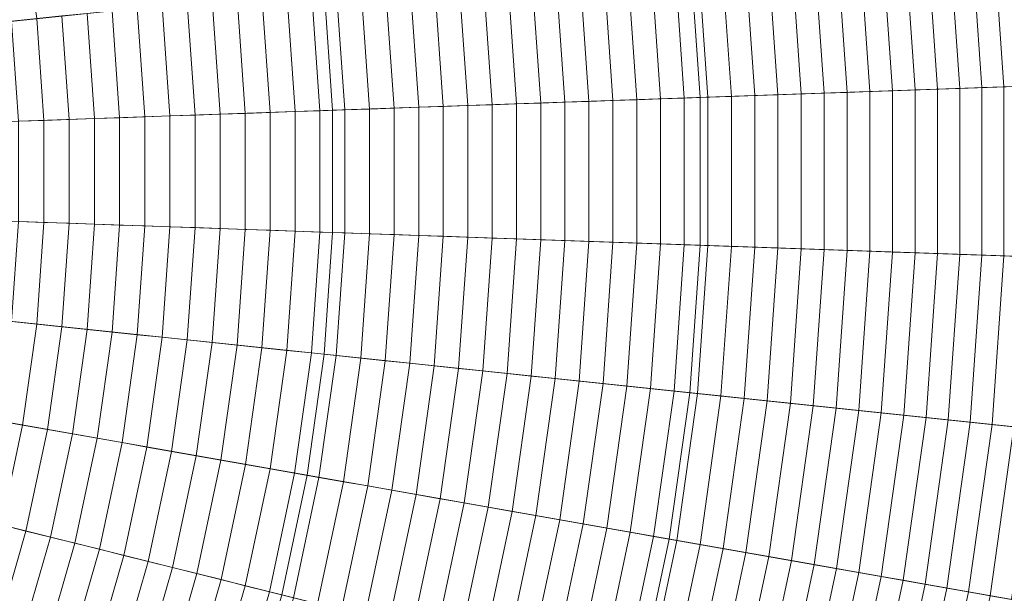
# Model space of a CAD drawing. Header units: centimetres. Extents: x -21.9 to 23.1, y -23 to 22.
# Tile 82 of 191: x 8.8 to 14.4, y -2.9 to 0.4. Entities that reach past the tile are written whole.
import ezdxf

# ---------------------------------------------------------------- set-up
doc = ezdxf.new("R2010")
doc.units = ezdxf.units.CM
doc.header["$LTSCALE"] = 2.54
doc.layers.add('Lucido design-1', color=7, linetype='Continuous')

# ---------------------------------------------------------------- blocks, each defined once
blk = doc.blocks.new('Gruppo-2-1')
at = {"color": 5, "linetype": 'Continuous', "lineweight": 9}
for points in [[(10.5767, -0.161, -940.4271), (10.528, 0.5353, -940.4271), (22.5647, 1.8004, -940.4271), (22.6723, 0.2614, -940.4271)], [(10.5767, -0.161, -940.4271), (10.528, 0.5353, -940.4271), (22.5647, 1.8004, -940.4271), (22.6723, 0.2614, -940.4271)], [(23.0591, 0.2749, -1001.3271), (22.9496, 1.8408, -1001.3271), (12.6165, 0.7548, -1001.3271), (12.6754, -0.0877, -1001.3271)], [(22.6723, 0.2614, -1001.3271), (22.5647, 1.8004, -1001.3271), (12.6165, 0.7548, -1001.3271), (12.6754, -0.0877, -1001.3271)], [(12.6754, -0.0877, -1010.9271), (12.6165, 0.7548, -1010.9271), (22.1552, 1.7574, -1010.9271), (22.2608, 0.247, -1010.9271)], [(8.0417, 0.274, -941.4271), (7.9688, 0.7924, -941.4271), (10.4308, 1.2265, -941.4271), (10.528, 0.5353, -941.4271)], [(8.8869, 0.3628, -935.881), (8.8058, 0.9399, -935.881), (8.6634, 0.9148, -935.8924), (8.7431, 0.3477, -935.8924)], [(14.1591, -0.0359, -934.2943), (14.093, 0.91, -934.2943), (13.9664, 0.8967, -934.3637), (14.0319, -0.0403, -934.3637)], [(14.2856, -0.0315, -934.2235), (14.2188, 0.9232, -934.2235), (14.093, 0.91, -934.2943), (14.1591, -0.0359, -934.2943)], [(14.4113, -0.0271, -934.1512), (14.3439, 0.9364, -934.1512), (14.2188, 0.9232, -934.2235), (14.2856, -0.0315, -934.2235)], [(14.5361, -0.0227, -934.0776), (14.4681, 0.9494, -934.0776), (14.3439, 0.9364, -934.1512), (14.4113, -0.0271, -934.1512)], [(13.6457, -0.0538, -934.5635), (13.582, 0.8563, -934.5635), (13.4525, 0.8427, -934.6272), (13.5155, -0.0584, -934.6272)], [(13.7752, -0.0493, -934.4984), (13.7109, 0.8698, -934.4984), (13.582, 0.8563, -934.5635), (13.6457, -0.0538, -934.5635)], [(13.9039, -0.0448, -934.4318), (13.839, 0.8833, -934.4318), (13.7109, 0.8698, -934.4984), (13.7752, -0.0493, -934.4984)], [(14.0319, -0.0403, -934.3637), (13.9664, 0.8967, -934.3637), (13.839, 0.8833, -934.4318), (13.9039, -0.0448, -934.4318)], [(12.9879, -0.0768, -934.8676), (12.9275, 0.7875, -934.8676), (12.7947, 0.7735, -934.924), (12.8544, -0.0815, -934.924)], [(13.1208, -0.0722, -934.8097), (13.0597, 0.8014, -934.8097), (12.9275, 0.7875, -934.8676), (12.9879, -0.0768, -934.8676)], [(13.2531, -0.0675, -934.7503), (13.1913, 0.8152, -934.7503), (13.0597, 0.8014, -934.8097), (13.1208, -0.0722, -934.8097)], [(13.3846, -0.0629, -934.6895), (13.3223, 0.829, -934.6895), (13.1913, 0.8152, -934.7503), (13.2531, -0.0675, -934.7503)], [(13.5155, -0.0584, -934.6272), (13.4525, 0.8427, -934.6272), (13.3223, 0.829, -934.6895), (13.3846, -0.0629, -934.6895)], [(12.6754, -0.0877, -1003.3271), (12.6165, 0.7548, -1003.3271), (10.528, 0.5353, -1003.3271), (10.5767, -0.161, -1003.3271)], [(12.4503, -0.0956, -935.0843), (12.3925, 0.7312, -935.0843), (12.2572, 0.717, -935.1347), (12.3144, -0.1003, -935.1347)], [(12.5856, -0.0909, -935.0324), (12.5271, 0.7454, -935.0324), (12.3925, 0.7312, -935.0843), (12.4503, -0.0956, -935.0843)], [(12.7203, -0.0861, -934.9789), (12.6612, 0.7595, -934.9789), (12.5271, 0.7454, -935.0324), (12.5856, -0.0909, -935.0324)], [(12.6754, -0.0877, -1001.3271), (12.6165, 0.7548, -1001.3271), (12.6165, 0.7548, -1010.9271), (12.6754, -0.0877, -1010.9271)], [(12.6754, -0.0877, -1001.3271), (12.6165, 0.7548, -1001.3271), (12.6165, 0.7548, -1003.3271), (12.6754, -0.0877, -1003.3271)], [(12.8544, -0.0815, -934.924), (12.7947, 0.7735, -934.924), (12.6612, 0.7595, -934.9789), (12.7203, -0.0861, -934.9789)], [(12.041, -0.1099, -935.2311), (11.9852, 0.6884, -935.2311), (11.8484, 0.6741, -935.277), (11.9035, -0.1147, -935.277)], [(12.178, -0.1051, -935.1837), (12.1215, 0.7028, -935.1837), (11.9852, 0.6884, -935.2311), (12.041, -0.1099, -935.2311)], [(12.3144, -0.1003, -935.1347), (12.2572, 0.717, -935.1347), (12.1215, 0.7028, -935.1837), (12.178, -0.1051, -935.1837)], [(11.4882, -0.1292, -935.4055), (11.435, 0.6306, -935.4055), (11.2963, 0.616, -935.4452), (11.3488, -0.134, -935.4452)], [(11.6271, -0.1243, -935.3642), (11.5733, 0.6451, -935.3642), (11.435, 0.6306, -935.4055), (11.4882, -0.1292, -935.4055)], [(11.7655, -0.1195, -935.3213), (11.7111, 0.6596, -935.3213), (11.5733, 0.6451, -935.3642), (11.6271, -0.1243, -935.3642)], [(11.9035, -0.1147, -935.277), (11.8484, 0.6741, -935.277), (11.7111, 0.6596, -935.3213), (11.7655, -0.1195, -935.3213)], [(10.9281, -0.1487, -935.5552), (10.8777, 0.572, -935.5552), (10.7374, 0.5573, -935.5887), (10.7871, -0.1537, -935.5887)], [(11.0688, -0.1438, -935.5201), (11.0177, 0.5868, -935.5201), (10.8777, 0.572, -935.5552), (10.9281, -0.1487, -935.5552)], [(11.209, -0.1389, -935.4834), (11.1572, 0.6014, -935.4834), (11.0177, 0.5868, -935.5201), (11.0688, -0.1438, -935.5201)], [(11.3488, -0.134, -935.4452), (11.2963, 0.616, -935.4452), (11.1572, 0.6014, -935.4834), (11.209, -0.1389, -935.4834)], [(8.0782, -0.2483, -941.4271), (8.0417, 0.274, -941.4271), (10.528, 0.5353, -941.4271), (10.5767, -0.161, -941.4271)], [(10.362, -0.1685, -935.6799), (10.3144, 0.5128, -935.6799), (10.1727, 0.4979, -935.7072), (10.2197, -0.1735, -935.7072)], [(10.5041, -0.1635, -935.6511), (10.4557, 0.5277, -935.6511), (10.3144, 0.5128, -935.6799), (10.362, -0.1685, -935.6799)], [(10.6458, -0.1586, -935.6207), (10.5968, 0.5425, -935.6207), (10.4557, 0.5277, -935.6511), (10.5041, -0.1635, -935.6511)], [(10.5767, -0.161, -1003.3271), (10.528, 0.5353, -1003.3271), (10.528, 0.5353, -940.4271), (10.5767, -0.161, -940.4271)], [(10.5767, -0.161, -941.4271), (10.528, 0.5353, -941.4271), (10.528, 0.5353, -940.4271), (10.5767, -0.161, -940.4271)], [(10.7871, -0.1537, -935.5887), (10.7374, 0.5573, -935.5887), (10.5968, 0.5425, -935.6207), (10.6458, -0.1586, -935.6207)], [(9.791, -0.1884, -935.7794), (9.7461, 0.4531, -935.7794), (9.6034, 0.4381, -935.8003), (9.6476, -0.1935, -935.8003)], [(9.9341, -0.1834, -935.7569), (9.8886, 0.4681, -935.7569), (9.7461, 0.4531, -935.7794), (9.791, -0.1884, -935.7794)], [(10.0771, -0.1785, -935.7328), (10.0308, 0.483, -935.7328), (9.8886, 0.4681, -935.7569), (9.9341, -0.1834, -935.7569)], [(10.2197, -0.1735, -935.7072), (10.1727, 0.4979, -935.7072), (10.0308, 0.483, -935.7328), (10.0771, -0.1785, -935.7328)], [(9.3601, -0.2035, -935.8374), (9.3173, 0.408, -935.8374), (9.174, 0.393, -935.8535), (9.2161, -0.2085, -935.8535)], [(9.5039, -0.1985, -935.8197), (9.4605, 0.4231, -935.8197), (9.3173, 0.408, -935.8374), (9.3601, -0.2035, -935.8374)], [(9.6476, -0.1935, -935.8003), (9.6034, 0.4381, -935.8003), (9.4605, 0.4231, -935.8197), (9.5039, -0.1985, -935.8197)], [(8.9275, -0.2186, -935.881), (8.8869, 0.3628, -935.881), (8.7431, 0.3477, -935.8924), (8.783, -0.2236, -935.8924)], [(9.0719, -0.2136, -935.8681), (9.0305, 0.3779, -935.8681), (8.8869, 0.3628, -935.881), (8.9275, -0.2186, -935.881)], [(9.2161, -0.2085, -935.8535), (9.174, 0.393, -935.8535), (9.0305, 0.3779, -935.8681), (9.0719, -0.2136, -935.8681)], [(10.5767, -0.859, -940.4271), (10.5767, -0.161, -940.4271), (22.6723, 0.2614, -940.4271), (22.6723, -1.2814, -940.4271)], [(10.5767, -0.859, -940.4271), (10.5767, -0.161, -940.4271), (22.6723, 0.2614, -940.4271), (22.6723, -1.2814, -940.4271)], [(23.0591, -1.2949, -1001.3271), (23.0591, 0.2749, -1001.3271), (12.6754, -0.0877, -1001.3271), (12.6754, -0.9323, -1001.3271)], [(22.6723, -1.2814, -1001.3271), (22.6723, 0.2614, -1001.3271), (12.6754, -0.0877, -1001.3271), (12.6754, -0.9323, -1001.3271)], [(12.6754, -0.9323, -1010.9271), (12.6754, -0.0877, -1010.9271), (22.2608, 0.247, -1010.9271), (22.2608, -1.267, -1010.9271)], [(13.6457, -0.9662, -934.5635), (13.6457, -0.0538, -934.5635), (13.5155, -0.0584, -934.6272), (13.5155, -0.9616, -934.6272)], [(13.7752, -0.9707, -934.4984), (13.7752, -0.0493, -934.4984), (13.6457, -0.0538, -934.5635), (13.6457, -0.9662, -934.5635)], [(13.9039, -0.9752, -934.4318), (13.9039, -0.0448, -934.4318), (13.7752, -0.0493, -934.4984), (13.7752, -0.9707, -934.4984)], [(14.0319, -0.9797, -934.3637), (14.0319, -0.0403, -934.3637), (13.9039, -0.0448, -934.4318), (13.9039, -0.9752, -934.4318)], [(14.1591, -0.9841, -934.2943), (14.1591, -0.0359, -934.2943), (14.0319, -0.0403, -934.3637), (14.0319, -0.9797, -934.3637)], [(14.2856, -0.9885, -934.2235), (14.2856, -0.0315, -934.2235), (14.1591, -0.0359, -934.2943), (14.1591, -0.9841, -934.2943)], [(14.4113, -0.9929, -934.1512), (14.4113, -0.0271, -934.1512), (14.2856, -0.0315, -934.2235), (14.2856, -0.9885, -934.2235)], [(14.5361, -0.9973, -934.0776), (14.5361, -0.0227, -934.0776), (14.4113, -0.0271, -934.1512), (14.4113, -0.9929, -934.1512)], [(12.6754, -0.9323, -1003.3271), (12.6754, -0.0877, -1003.3271), (10.5767, -0.161, -1003.3271), (10.5767, -0.859, -1003.3271)], [(12.041, -0.9101, -935.2311), (12.041, -0.1099, -935.2311), (11.9035, -0.1147, -935.277), (11.9035, -0.9053, -935.277)], [(12.178, -0.9149, -935.1837), (12.178, -0.1051, -935.1837), (12.041, -0.1099, -935.2311), (12.041, -0.9101, -935.2311)], [(12.3144, -0.9197, -935.1347), (12.3144, -0.1003, -935.1347), (12.178, -0.1051, -935.1837), (12.178, -0.9149, -935.1837)], [(12.4503, -0.9244, -935.0843), (12.4503, -0.0956, -935.0843), (12.3144, -0.1003, -935.1347), (12.3144, -0.9197, -935.1347)], [(12.5856, -0.9291, -935.0324), (12.5856, -0.0909, -935.0324), (12.4503, -0.0956, -935.0843), (12.4503, -0.9244, -935.0843)], [(12.7203, -0.9339, -934.9789), (12.7203, -0.0861, -934.9789), (12.5856, -0.0909, -935.0324), (12.5856, -0.9291, -935.0324)], [(12.6754, -0.9323, -1001.3271), (12.6754, -0.0877, -1001.3271), (12.6754, -0.0877, -1010.9271), (12.6754, -0.9323, -1010.9271)], [(12.6754, -0.9323, -1001.3271), (12.6754, -0.0877, -1001.3271), (12.6754, -0.0877, -1003.3271), (12.6754, -0.9323, -1003.3271)], [(12.8544, -0.9385, -934.924), (12.8544, -0.0815, -934.924), (12.7203, -0.0861, -934.9789), (12.7203, -0.9339, -934.9789)], [(12.9879, -0.9432, -934.8676), (12.9879, -0.0768, -934.8676), (12.8544, -0.0815, -934.924), (12.8544, -0.9385, -934.924)], [(13.1208, -0.9478, -934.8097), (13.1208, -0.0722, -934.8097), (12.9879, -0.0768, -934.8676), (12.9879, -0.9432, -934.8676)], [(13.2531, -0.9525, -934.7503), (13.2531, -0.0675, -934.7503), (13.1208, -0.0722, -934.8097), (13.1208, -0.9478, -934.8097)], [(13.3846, -0.9571, -934.6895), (13.3846, -0.0629, -934.6895), (13.2531, -0.0675, -934.7503), (13.2531, -0.9525, -934.7503)], [(13.5155, -0.9616, -934.6272), (13.5155, -0.0584, -934.6272), (13.3846, -0.0629, -934.6895), (13.3846, -0.9571, -934.6895)], [(8.0782, -0.7717, -941.4271), (8.0782, -0.2483, -941.4271), (10.5767, -0.161, -941.4271), (10.5767, -0.859, -941.4271)], [(10.362, -0.8515, -935.6799), (10.362, -0.1685, -935.6799), (10.2197, -0.1735, -935.7072), (10.2197, -0.8465, -935.7072)], [(10.5041, -0.8565, -935.6511), (10.5041, -0.1635, -935.6511), (10.362, -0.1685, -935.6799), (10.362, -0.8515, -935.6799)], [(10.6458, -0.8614, -935.6207), (10.6458, -0.1586, -935.6207), (10.5041, -0.1635, -935.6511), (10.5041, -0.8565, -935.6511)], [(10.5767, -0.859, -1003.3271), (10.5767, -0.161, -1003.3271), (10.5767, -0.161, -940.4271), (10.5767, -0.859, -940.4271)], [(10.5767, -0.859, -941.4271), (10.5767, -0.161, -941.4271), (10.5767, -0.161, -940.4271), (10.5767, -0.859, -940.4271)], [(10.7871, -0.8663, -935.5887), (10.7871, -0.1537, -935.5887), (10.6458, -0.1586, -935.6207), (10.6458, -0.8614, -935.6207)], [(10.9281, -0.8713, -935.5552), (10.9281, -0.1487, -935.5552), (10.7871, -0.1537, -935.5887), (10.7871, -0.8663, -935.5887)], [(11.0688, -0.8762, -935.5201), (11.0688, -0.1438, -935.5201), (10.9281, -0.1487, -935.5552), (10.9281, -0.8713, -935.5552)], [(11.209, -0.8811, -935.4834), (11.209, -0.1389, -935.4834), (11.0688, -0.1438, -935.5201), (11.0688, -0.8762, -935.5201)], [(11.3488, -0.886, -935.4452), (11.3488, -0.134, -935.4452), (11.209, -0.1389, -935.4834), (11.209, -0.8811, -935.4834)], [(11.4882, -0.8908, -935.4055), (11.4882, -0.1292, -935.4055), (11.3488, -0.134, -935.4452), (11.3488, -0.886, -935.4452)], [(11.6271, -0.8957, -935.3642), (11.6271, -0.1243, -935.3642), (11.4882, -0.1292, -935.4055), (11.4882, -0.8908, -935.4055)], [(11.7655, -0.9005, -935.3213), (11.7655, -0.1195, -935.3213), (11.6271, -0.1243, -935.3642), (11.6271, -0.8957, -935.3642)], [(11.9035, -0.9053, -935.277), (11.9035, -0.1147, -935.277), (11.7655, -0.1195, -935.3213), (11.7655, -0.9005, -935.3213)], [(8.9275, -0.8014, -935.881), (8.9275, -0.2186, -935.881), (8.783, -0.2236, -935.8924), (8.783, -0.7964, -935.8924)], [(9.0719, -0.8064, -935.8681), (9.0719, -0.2136, -935.8681), (8.9275, -0.2186, -935.881), (8.9275, -0.8014, -935.881)], [(9.2161, -0.8115, -935.8535), (9.2161, -0.2085, -935.8535), (9.0719, -0.2136, -935.8681), (9.0719, -0.8064, -935.8681)], [(9.3601, -0.8165, -935.8374), (9.3601, -0.2035, -935.8374), (9.2161, -0.2085, -935.8535), (9.2161, -0.8115, -935.8535)], [(9.5039, -0.8215, -935.8197), (9.5039, -0.1985, -935.8197), (9.3601, -0.2035, -935.8374), (9.3601, -0.8165, -935.8374)], [(9.6476, -0.8265, -935.8003), (9.6476, -0.1935, -935.8003), (9.5039, -0.1985, -935.8197), (9.5039, -0.8215, -935.8197)], [(9.791, -0.8316, -935.7794), (9.791, -0.1884, -935.7794), (9.6476, -0.1935, -935.8003), (9.6476, -0.8265, -935.8003)], [(9.9341, -0.8366, -935.7569), (9.9341, -0.1834, -935.7569), (9.791, -0.1884, -935.7794), (9.791, -0.8316, -935.7794)], [(10.0771, -0.8415, -935.7328), (10.0771, -0.1785, -935.7328), (9.9341, -0.1834, -935.7569), (9.9341, -0.8366, -935.7569)], [(10.2197, -0.8465, -935.7072), (10.2197, -0.1735, -935.7072), (10.0771, -0.1785, -935.7328), (10.0771, -0.8415, -935.7328)], [(8.0417, -1.294, -941.4271), (8.0782, -0.7717, -941.4271), (10.5767, -0.859, -941.4271), (10.528, -1.5553, -941.4271)], [(8.8869, -1.3828, -935.881), (8.9275, -0.8014, -935.881), (8.783, -0.7964, -935.8924), (8.7431, -1.3677, -935.8924)], [(9.0305, -1.3979, -935.8681), (9.0719, -0.8064, -935.8681), (8.9275, -0.8014, -935.881), (8.8869, -1.3828, -935.881)], [(9.174, -1.413, -935.8535), (9.2161, -0.8115, -935.8535), (9.0719, -0.8064, -935.8681), (9.0305, -1.3979, -935.8681)], [(9.3173, -1.428, -935.8374), (9.3601, -0.8165, -935.8374), (9.2161, -0.8115, -935.8535), (9.174, -1.413, -935.8535)], [(9.4605, -1.4431, -935.8197), (9.5039, -0.8215, -935.8197), (9.3601, -0.8165, -935.8374), (9.3173, -1.428, -935.8374)], [(9.6034, -1.4581, -935.8003), (9.6476, -0.8265, -935.8003), (9.5039, -0.8215, -935.8197), (9.4605, -1.4431, -935.8197)], [(9.7461, -1.4731, -935.7794), (9.791, -0.8316, -935.7794), (9.6476, -0.8265, -935.8003), (9.6034, -1.4581, -935.8003)], [(9.8886, -1.4881, -935.7569), (9.9341, -0.8366, -935.7569), (9.791, -0.8316, -935.7794), (9.7461, -1.4731, -935.7794)], [(10.0308, -1.503, -935.7328), (10.0771, -0.8415, -935.7328), (9.9341, -0.8366, -935.7569), (9.8886, -1.4881, -935.7569)], [(10.1727, -1.5179, -935.7072), (10.2197, -0.8465, -935.7072), (10.0771, -0.8415, -935.7328), (10.0308, -1.503, -935.7328)], [(10.3144, -1.5328, -935.6799), (10.362, -0.8515, -935.6799), (10.2197, -0.8465, -935.7072), (10.1727, -1.5179, -935.7072)], [(10.4557, -1.5477, -935.6511), (10.5041, -0.8565, -935.6511), (10.362, -0.8515, -935.6799), (10.3144, -1.5328, -935.6799)], [(10.5968, -1.5625, -935.6207), (10.6458, -0.8614, -935.6207), (10.5041, -0.8565, -935.6511), (10.4557, -1.5477, -935.6511)], [(10.528, -1.5553, -940.4271), (10.5767, -0.859, -940.4271), (22.6723, -1.2814, -940.4271), (22.5647, -2.8204, -940.4271)], [(10.528, -1.5553, -1003.3271), (10.5767, -0.859, -1003.3271), (10.5767, -0.859, -940.4271), (10.528, -1.5553, -940.4271)], [(12.6165, -1.7748, -1003.3271), (12.6754, -0.9323, -1003.3271), (10.5767, -0.859, -1003.3271), (10.528, -1.5553, -1003.3271)], [(10.528, -1.5553, -940.4271), (10.5767, -0.859, -940.4271), (22.6723, -1.2814, -940.4271), (22.5647, -2.8204, -940.4271)], [(10.528, -1.5553, -941.4271), (10.5767, -0.859, -941.4271), (10.5767, -0.859, -940.4271), (10.528, -1.5553, -940.4271)], [(10.7374, -1.5773, -935.5887), (10.7871, -0.8663, -935.5887), (10.6458, -0.8614, -935.6207), (10.5968, -1.5625, -935.6207)], [(10.8777, -1.592, -935.5552), (10.9281, -0.8713, -935.5552), (10.7871, -0.8663, -935.5887), (10.7374, -1.5773, -935.5887)], [(11.0177, -1.6068, -935.5201), (11.0688, -0.8762, -935.5201), (10.9281, -0.8713, -935.5552), (10.8777, -1.592, -935.5552)], [(11.1572, -1.6214, -935.4834), (11.209, -0.8811, -935.4834), (11.0688, -0.8762, -935.5201), (11.0177, -1.6068, -935.5201)], [(11.2963, -1.636, -935.4452), (11.3488, -0.886, -935.4452), (11.209, -0.8811, -935.4834), (11.1572, -1.6214, -935.4834)], [(11.435, -1.6506, -935.4055), (11.4882, -0.8908, -935.4055), (11.3488, -0.886, -935.4452), (11.2963, -1.636, -935.4452)], [(11.5733, -1.6651, -935.3642), (11.6271, -0.8957, -935.3642), (11.4882, -0.8908, -935.4055), (11.435, -1.6506, -935.4055)], [(11.7111, -1.6796, -935.3213), (11.7655, -0.9005, -935.3213), (11.6271, -0.8957, -935.3642), (11.5733, -1.6651, -935.3642)], [(11.8484, -1.6941, -935.277), (11.9035, -0.9053, -935.277), (11.7655, -0.9005, -935.3213), (11.7111, -1.6796, -935.3213)], [(11.9852, -1.7084, -935.2311), (12.041, -0.9101, -935.2311), (11.9035, -0.9053, -935.277), (11.8484, -1.6941, -935.277)], [(12.1215, -1.7228, -935.1837), (12.178, -0.9149, -935.1837), (12.041, -0.9101, -935.2311), (11.9852, -1.7084, -935.2311)], [(12.2572, -1.737, -935.1347), (12.3144, -0.9197, -935.1347), (12.178, -0.9149, -935.1837), (12.1215, -1.7228, -935.1837)], [(12.3925, -1.7512, -935.0843), (12.4503, -0.9244, -935.0843), (12.3144, -0.9197, -935.1347), (12.2572, -1.737, -935.1347)], [(12.5271, -1.7654, -935.0324), (12.5856, -0.9291, -935.0324), (12.4503, -0.9244, -935.0843), (12.3925, -1.7512, -935.0843)], [(12.6612, -1.7795, -934.9789), (12.7203, -0.9339, -934.9789), (12.5856, -0.9291, -935.0324), (12.5271, -1.7654, -935.0324)], [(22.9496, -2.8608, -1001.3271), (23.0591, -1.2949, -1001.3271), (12.6754, -0.9323, -1001.3271), (12.6165, -1.7748, -1001.3271)], [(12.6165, -1.7748, -1010.9271), (12.6754, -0.9323, -1010.9271), (22.2608, -1.267, -1010.9271), (22.1552, -2.7774, -1010.9271)], [(12.6165, -1.7748, -1001.3271), (12.6754, -0.9323, -1001.3271), (12.6754, -0.9323, -1010.9271), (12.6165, -1.7748, -1010.9271)], [(12.6165, -1.7748, -1001.3271), (12.6754, -0.9323, -1001.3271), (12.6754, -0.9323, -1003.3271), (12.6165, -1.7748, -1003.3271)], [(22.5647, -2.8204, -1001.3271), (22.6723, -1.2814, -1001.3271), (12.6754, -0.9323, -1001.3271), (12.6165, -1.7748, -1001.3271)], [(12.7947, -1.7935, -934.924), (12.8544, -0.9385, -934.924), (12.7203, -0.9339, -934.9789), (12.6612, -1.7795, -934.9789)], [(12.9275, -1.8075, -934.8676), (12.9879, -0.9432, -934.8676), (12.8544, -0.9385, -934.924), (12.7947, -1.7935, -934.924)], [(13.0597, -1.8214, -934.8097), (13.1208, -0.9478, -934.8097), (12.9879, -0.9432, -934.8676), (12.9275, -1.8075, -934.8676)], [(13.1913, -1.8352, -934.7503), (13.2531, -0.9525, -934.7503), (13.1208, -0.9478, -934.8097), (13.0597, -1.8214, -934.8097)], [(13.3223, -1.849, -934.6895), (13.3846, -0.9571, -934.6895), (13.2531, -0.9525, -934.7503), (13.1913, -1.8352, -934.7503)], [(13.4525, -1.8627, -934.6272), (13.5155, -0.9616, -934.6272), (13.3846, -0.9571, -934.6895), (13.3223, -1.849, -934.6895)], [(13.582, -1.8763, -934.5635), (13.6457, -0.9662, -934.5635), (13.5155, -0.9616, -934.6272), (13.4525, -1.8627, -934.6272)], [(13.7109, -1.8898, -934.4984), (13.7752, -0.9707, -934.4984), (13.6457, -0.9662, -934.5635), (13.582, -1.8763, -934.5635)], [(13.839, -1.9033, -934.4318), (13.9039, -0.9752, -934.4318), (13.7752, -0.9707, -934.4984), (13.7109, -1.8898, -934.4984)], [(13.9664, -1.9167, -934.3637), (14.0319, -0.9797, -934.3637), (13.9039, -0.9752, -934.4318), (13.839, -1.9033, -934.4318)], [(14.093, -1.93, -934.2943), (14.1591, -0.9841, -934.2943), (14.0319, -0.9797, -934.3637), (13.9664, -1.9167, -934.3637)], [(14.2188, -1.9432, -934.2235), (14.2856, -0.9885, -934.2235), (14.1591, -0.9841, -934.2943), (14.093, -1.93, -934.2943)], [(14.3439, -1.9564, -934.1512), (14.4113, -0.9929, -934.1512), (14.2856, -0.9885, -934.2235), (14.2188, -1.9432, -934.2235)], [(14.4681, -1.9694, -934.0776), (14.5361, -0.9973, -934.0776), (14.4113, -0.9929, -934.1512), (14.3439, -1.9564, -934.1512)], [(7.9688, -1.8124, -941.4271), (8.0417, -1.294, -941.4271), (10.528, -1.5553, -941.4271), (10.4308, -2.2465, -941.4271)], [(8.8058, -1.9599, -935.881), (8.8869, -1.3828, -935.881), (8.7431, -1.3677, -935.8924), (8.6634, -1.9348, -935.8924)], [(8.948, -1.985, -935.8681), (9.0305, -1.3979, -935.8681), (8.8869, -1.3828, -935.881), (8.8058, -1.9599, -935.881)], [(9.0901, -2.0101, -935.8535), (9.174, -1.413, -935.8535), (9.0305, -1.3979, -935.8681), (8.948, -1.985, -935.8681)], [(9.232, -2.0351, -935.8374), (9.3173, -1.428, -935.8374), (9.174, -1.413, -935.8535), (9.0901, -2.0101, -935.8535)], [(9.3738, -2.0601, -935.8197), (9.4605, -1.4431, -935.8197), (9.3173, -1.428, -935.8374), (9.232, -2.0351, -935.8374)], [(9.5153, -2.085, -935.8003), (9.6034, -1.4581, -935.8003), (9.4605, -1.4431, -935.8197), (9.3738, -2.0601, -935.8197)], [(9.6566, -2.11, -935.7794), (9.7461, -1.4731, -935.7794), (9.6034, -1.4581, -935.8003), (9.5153, -2.085, -935.8003)], [(9.7977, -2.1348, -935.7569), (9.8886, -1.4881, -935.7569), (9.7461, -1.4731, -935.7794), (9.6566, -2.11, -935.7794)], [(9.9385, -2.1597, -935.7328), (10.0308, -1.503, -935.7328), (9.8886, -1.4881, -935.7569), (9.7977, -2.1348, -935.7569)], [(10.0791, -2.1845, -935.7072), (10.1727, -1.5179, -935.7072), (10.0308, -1.503, -935.7328), (9.9385, -2.1597, -935.7328)], [(10.2193, -2.2092, -935.6799), (10.3144, -1.5328, -935.6799), (10.1727, -1.5179, -935.7072), (10.0791, -2.1845, -935.7072)], [(10.3593, -2.2339, -935.6511), (10.4557, -1.5477, -935.6511), (10.3144, -1.5328, -935.6799), (10.2193, -2.2092, -935.6799)], [(10.4989, -2.2585, -935.6207), (10.5968, -1.5625, -935.6207), (10.4557, -1.5477, -935.6511), (10.3593, -2.2339, -935.6511)], [(10.4308, -2.2465, -940.4271), (10.528, -1.5553, -940.4271), (22.5647, -2.8204, -940.4271), (22.3499, -4.3481, -940.4271)], [(10.4308, -2.2465, -1003.3271), (10.528, -1.5553, -1003.3271), (10.528, -1.5553, -940.4271), (10.4308, -2.2465, -940.4271)], [(12.4989, -2.6111, -1003.3271), (12.6165, -1.7748, -1003.3271), (10.528, -1.5553, -1003.3271), (10.4308, -2.2465, -1003.3271)], [(10.4308, -2.2465, -940.4271), (10.528, -1.5553, -940.4271), (22.5647, -2.8204, -940.4271), (22.3499, -4.3481, -940.4271)], [(10.4308, -2.2465, -941.4271), (10.528, -1.5553, -941.4271), (10.528, -1.5553, -940.4271), (10.4308, -2.2465, -940.4271)], [(10.6382, -2.2831, -935.5887), (10.7374, -1.5773, -935.5887), (10.5968, -1.5625, -935.6207), (10.4989, -2.2585, -935.6207)], [(10.7772, -2.3076, -935.5552), (10.8777, -1.592, -935.5552), (10.7374, -1.5773, -935.5887), (10.6382, -2.2831, -935.5887)], [(10.9157, -2.332, -935.5201), (11.0177, -1.6068, -935.5201), (10.8777, -1.592, -935.5552), (10.7772, -2.3076, -935.5552)], [(11.0539, -2.3563, -935.4834), (11.1572, -1.6214, -935.4834), (11.0177, -1.6068, -935.5201), (10.9157, -2.332, -935.5201)], [(11.1917, -2.3806, -935.4452), (11.2963, -1.636, -935.4452), (11.1572, -1.6214, -935.4834), (11.0539, -2.3563, -935.4834)], [(11.329, -2.4049, -935.4055), (11.435, -1.6506, -935.4055), (11.2963, -1.636, -935.4452), (11.1917, -2.3806, -935.4452)], [(11.4659, -2.429, -935.3642), (11.5733, -1.6651, -935.3642), (11.435, -1.6506, -935.4055), (11.329, -2.4049, -935.4055)], [(11.6024, -2.4531, -935.3213), (11.7111, -1.6796, -935.3213), (11.5733, -1.6651, -935.3642), (11.4659, -2.429, -935.3642)], [(11.7383, -2.477, -935.277), (11.8484, -1.6941, -935.277), (11.7111, -1.6796, -935.3213), (11.6024, -2.4531, -935.3213)], [(11.8738, -2.5009, -935.2311), (11.9852, -1.7084, -935.2311), (11.8484, -1.6941, -935.277), (11.7383, -2.477, -935.277)], [(12.0088, -2.5247, -935.1837), (12.1215, -1.7228, -935.1837), (11.9852, -1.7084, -935.2311), (11.8738, -2.5009, -935.2311)], [(12.1432, -2.5484, -935.1347), (12.2572, -1.737, -935.1347), (12.1215, -1.7228, -935.1837), (12.0088, -2.5247, -935.1837)], [(12.2771, -2.572, -935.0843), (12.3925, -1.7512, -935.0843), (12.2572, -1.737, -935.1347), (12.1432, -2.5484, -935.1347)], [(12.4104, -2.5955, -935.0324), (12.5271, -1.7654, -935.0324), (12.3925, -1.7512, -935.0843), (12.2771, -2.572, -935.0843)], [(12.5432, -2.6189, -934.9789), (12.6612, -1.7795, -934.9789), (12.5271, -1.7654, -935.0324), (12.4104, -2.5955, -935.0324)], [(22.7311, -4.4153, -1001.3271), (22.9496, -2.8608, -1001.3271), (12.6165, -1.7748, -1001.3271), (12.4989, -2.6111, -1001.3271)], [(12.4989, -2.6111, -1010.9271), (12.6165, -1.7748, -1010.9271), (22.1552, -2.7774, -1010.9271), (21.9445, -4.2766, -1010.9271)], [(12.4989, -2.6111, -1001.3271), (12.6165, -1.7748, -1001.3271), (12.6165, -1.7748, -1010.9271), (12.4989, -2.6111, -1010.9271)], [(12.4989, -2.6111, -1001.3271), (12.6165, -1.7748, -1001.3271), (12.6165, -1.7748, -1003.3271), (12.4989, -2.6111, -1003.3271)], [(22.3499, -4.3481, -1001.3271), (22.5647, -2.8204, -1001.3271), (12.6165, -1.7748, -1001.3271), (12.4989, -2.6111, -1001.3271)], [(12.6754, -2.6423, -934.924), (12.7947, -1.7935, -934.924), (12.6612, -1.7795, -934.9789), (12.5432, -2.6189, -934.9789)], [(12.8069, -2.6655, -934.8676), (12.9275, -1.8075, -934.8676), (12.7947, -1.7935, -934.924), (12.6754, -2.6423, -934.924)], [(7.86, -2.3244, -941.4271), (7.9688, -1.8124, -941.4271), (10.4308, -2.2465, -941.4271), (10.2857, -2.9292, -941.4271)], [(12.9379, -2.6885, -934.8097), (13.0597, -1.8214, -934.8097), (12.9275, -1.8075, -934.8676), (12.8069, -2.6655, -934.8676)], [(13.0682, -2.7115, -934.7503), (13.1913, -1.8352, -934.7503), (13.0597, -1.8214, -934.8097), (12.9379, -2.6885, -934.8097)], [(13.1978, -2.7344, -934.6895), (13.3223, -1.849, -934.6895), (13.1913, -1.8352, -934.7503), (13.0682, -2.7115, -934.7503)], [(13.3268, -2.7571, -934.6272), (13.4525, -1.8627, -934.6272), (13.3223, -1.849, -934.6895), (13.1978, -2.7344, -934.6895)], [(13.4551, -2.7797, -934.5635), (13.582, -1.8763, -934.5635), (13.4525, -1.8627, -934.6272), (13.3268, -2.7571, -934.6272)], [(13.5827, -2.8022, -934.4984), (13.7109, -1.8898, -934.4984), (13.582, -1.8763, -934.5635), (13.4551, -2.7797, -934.5635)], [(13.7095, -2.8246, -934.4318), (13.839, -1.9033, -934.4318), (13.7109, -1.8898, -934.4984), (13.5827, -2.8022, -934.4984)], [(13.8357, -2.8468, -934.3637), (13.9664, -1.9167, -934.3637), (13.839, -1.9033, -934.4318), (13.7095, -2.8246, -934.4318)], [(8.6846, -2.53, -935.881), (8.8058, -1.9599, -935.881), (8.6634, -1.9348, -935.8924), (8.5443, -2.495, -935.8924)], [(8.8247, -2.565, -935.8681), (8.948, -1.985, -935.8681), (8.8058, -1.9599, -935.881), (8.6846, -2.53, -935.881)], [(13.961, -2.8689, -934.2943), (14.093, -1.93, -934.2943), (13.9664, -1.9167, -934.3637), (13.8357, -2.8468, -934.3637)], [(14.0856, -2.8909, -934.2235), (14.2188, -1.9432, -934.2235), (14.093, -1.93, -934.2943), (13.961, -2.8689, -934.2943)], [(14.2095, -2.9128, -934.1512), (14.3439, -1.9564, -934.1512), (14.2188, -1.9432, -934.2235), (14.0856, -2.8909, -934.2235)], [(14.3325, -2.9345, -934.0776), (14.4681, -1.9694, -934.0776), (14.3439, -1.9564, -934.1512), (14.2095, -2.9128, -934.1512)], [(8.9647, -2.5999, -935.8535), (9.0901, -2.0101, -935.8535), (8.948, -1.985, -935.8681), (8.8247, -2.565, -935.8681)], [(9.1046, -2.6347, -935.8374), (9.232, -2.0351, -935.8374), (9.0901, -2.0101, -935.8535), (8.9647, -2.5999, -935.8535)], [(14.4547, -2.956, -934.0026), (14.5916, -1.9824, -934.0026), (14.4681, -1.9694, -934.0776), (14.3325, -2.9345, -934.0776)], [(9.2442, -2.6695, -935.8197), (9.3738, -2.0601, -935.8197), (9.232, -2.0351, -935.8374), (9.1046, -2.6347, -935.8374)], [(9.3837, -2.7043, -935.8003), (9.5153, -2.085, -935.8003), (9.3738, -2.0601, -935.8197), (9.2442, -2.6695, -935.8197)], [(9.5229, -2.739, -935.7794), (9.6566, -2.11, -935.7794), (9.5153, -2.085, -935.8003), (9.3837, -2.7043, -935.8003)], [(9.6619, -2.7737, -935.7569), (9.7977, -2.1348, -935.7569), (9.6566, -2.11, -935.7794), (9.5229, -2.739, -935.7794)], [(9.8007, -2.8083, -935.7328), (9.9385, -2.1597, -935.7328), (9.7977, -2.1348, -935.7569), (9.6619, -2.7737, -935.7569)], [(9.9391, -2.8428, -935.7072), (10.0791, -2.1845, -935.7072), (9.9385, -2.1597, -935.7328), (9.8007, -2.8083, -935.7328)], [(10.0773, -2.8773, -935.6799), (10.2193, -2.2092, -935.6799), (10.0791, -2.1845, -935.7072), (9.9391, -2.8428, -935.7072)], [(10.2152, -2.9116, -935.6511), (10.3593, -2.2339, -935.6511), (10.2193, -2.2092, -935.6799), (10.0773, -2.8773, -935.6799)], [(10.3528, -2.9459, -935.6207), (10.4989, -2.2585, -935.6207), (10.3593, -2.2339, -935.6511), (10.2152, -2.9116, -935.6511)], [(10.2857, -2.9292, -940.4271), (10.4308, -2.2465, -940.4271), (22.3499, -4.3481, -940.4271), (22.0292, -5.8572, -940.4271)], [(10.2857, -2.9292, -1003.3271), (10.4308, -2.2465, -1003.3271), (10.4308, -2.2465, -940.4271), (10.2857, -2.9292, -940.4271)], [(12.3233, -3.4373, -1003.3271), (12.4989, -2.6111, -1003.3271), (10.4308, -2.2465, -1003.3271), (10.2857, -2.9292, -1003.3271)], [(10.2857, -2.9292, -940.4271), (10.4308, -2.2465, -940.4271), (22.3499, -4.3481, -940.4271), (22.0292, -5.8572, -940.4271)], [(10.2857, -2.9292, -941.4271), (10.4308, -2.2465, -941.4271), (10.4308, -2.2465, -940.4271), (10.2857, -2.9292, -940.4271)], [(10.4901, -2.9802, -935.5887), (10.6382, -2.2831, -935.5887), (10.4989, -2.2585, -935.6207), (10.3528, -2.9459, -935.6207)], [(10.627, -3.0143, -935.5552), (10.7772, -2.3076, -935.5552), (10.6382, -2.2831, -935.5887), (10.4901, -2.9802, -935.5887)], [(7.7157, -2.8276, -941.4271), (7.86, -2.3244, -941.4271), (10.2857, -2.9292, -941.4271), (10.0933, -3.6002, -941.4271)], [(10.7635, -3.0483, -935.5201), (10.9157, -2.332, -935.5201), (10.7772, -2.3076, -935.5552), (10.627, -3.0143, -935.5552)], [(10.8996, -3.0823, -935.4834), (11.0539, -2.3563, -935.4834), (10.9157, -2.332, -935.5201), (10.7635, -3.0483, -935.5201)], [(11.0354, -3.1161, -935.4452), (11.1917, -2.3806, -935.4452), (11.0539, -2.3563, -935.4834), (10.8996, -3.0823, -935.4834)], [(11.1707, -3.1499, -935.4055), (11.329, -2.4049, -935.4055), (11.1917, -2.3806, -935.4452), (11.0354, -3.1161, -935.4452)], [(11.3056, -3.1835, -935.3642), (11.4659, -2.429, -935.3642), (11.329, -2.4049, -935.4055), (11.1707, -3.1499, -935.4055)], [(11.44, -3.217, -935.3213), (11.6024, -2.4531, -935.3213), (11.4659, -2.429, -935.3642), (11.3056, -3.1835, -935.3642)], [(11.5739, -3.2504, -935.277), (11.7383, -2.477, -935.277), (11.6024, -2.4531, -935.3213), (11.44, -3.217, -935.3213)], [(8.6613, -3.1349, -935.8681), (8.8247, -2.565, -935.8681), (8.6846, -2.53, -935.881), (8.5239, -3.0902, -935.881)], [(11.7074, -3.2837, -935.2311), (11.8738, -2.5009, -935.2311), (11.7383, -2.477, -935.277), (11.5739, -3.2504, -935.277)], [(11.8404, -3.3168, -935.1837), (12.0088, -2.5247, -935.1837), (11.8738, -2.5009, -935.2311), (11.7074, -3.2837, -935.2311)], [(11.9729, -3.3499, -935.1347), (12.1432, -2.5484, -935.1347), (12.0088, -2.5247, -935.1837), (11.8404, -3.3168, -935.1837)], [(8.7985, -3.1795, -935.8535), (8.9647, -2.5999, -935.8535), (8.8247, -2.565, -935.8681), (8.6613, -3.1349, -935.8681)], [(12.1048, -3.3828, -935.0843), (12.2771, -2.572, -935.0843), (12.1432, -2.5484, -935.1347), (11.9729, -3.3499, -935.1347)], [(12.2361, -3.4155, -935.0324), (12.4104, -2.5955, -935.0324), (12.2771, -2.572, -935.0843), (12.1048, -3.3828, -935.0843)], [(8.9356, -3.224, -935.8374), (9.1046, -2.6347, -935.8374), (8.9647, -2.5999, -935.8535), (8.7985, -3.1795, -935.8535)], [(9.0725, -3.2685, -935.8197), (9.2442, -2.6695, -935.8197), (9.1046, -2.6347, -935.8374), (8.9356, -3.224, -935.8374)], [(12.367, -3.4481, -934.9789), (12.5432, -2.6189, -934.9789), (12.4104, -2.5955, -935.0324), (12.2361, -3.4155, -935.0324)], [(22.4047, -5.9508, -1001.3271), (22.7311, -4.4153, -1001.3271), (12.4989, -2.6111, -1001.3271), (12.3233, -3.4373, -1001.3271)], [(12.3233, -3.4373, -1010.9271), (12.4989, -2.6111, -1010.9271), (21.9445, -4.2766, -1010.9271), (21.6297, -5.7576, -1010.9271)], [(12.3233, -3.4373, -1001.3271), (12.4989, -2.6111, -1001.3271), (12.4989, -2.6111, -1010.9271), (12.3233, -3.4373, -1010.9271)], [(12.3233, -3.4373, -1001.3271), (12.4989, -2.6111, -1001.3271), (12.4989, -2.6111, -1003.3271), (12.3233, -3.4373, -1003.3271)], [(22.0292, -5.8572, -1001.3271), (22.3499, -4.3481, -1001.3271), (12.4989, -2.6111, -1001.3271), (12.3233, -3.4373, -1001.3271)], [(12.4972, -3.4806, -934.924), (12.6754, -2.6423, -934.924), (12.5432, -2.6189, -934.9789), (12.367, -3.4481, -934.9789)], [(12.6268, -3.5129, -934.8676), (12.8069, -2.6655, -934.8676), (12.6754, -2.6423, -934.924), (12.4972, -3.4806, -934.924)], [(9.2092, -3.3129, -935.8003), (9.3837, -2.7043, -935.8003), (9.2442, -2.6695, -935.8197), (9.0725, -3.2685, -935.8197)], [(12.7558, -3.5451, -934.8097), (12.9379, -2.6885, -934.8097), (12.8069, -2.6655, -934.8676), (12.6268, -3.5129, -934.8676)], [(12.8842, -3.5771, -934.7503), (13.0682, -2.7115, -934.7503), (12.9379, -2.6885, -934.8097), (12.7558, -3.5451, -934.8097)], [(9.3456, -3.3572, -935.7794), (9.5229, -2.739, -935.7794), (9.3837, -2.7043, -935.8003), (9.2092, -3.3129, -935.8003)], [(9.4819, -3.4015, -935.7569), (9.6619, -2.7737, -935.7569), (9.5229, -2.739, -935.7794), (9.3456, -3.3572, -935.7794)], [(13.0119, -3.6089, -934.6895), (13.1978, -2.7344, -934.6895), (13.0682, -2.7115, -934.7503), (12.8842, -3.5771, -934.7503)], [(13.139, -3.6406, -934.6272), (13.3268, -2.7571, -934.6272), (13.1978, -2.7344, -934.6895), (13.0119, -3.6089, -934.6895)], [(9.6179, -3.4457, -935.7328), (9.8007, -2.8083, -935.7328), (9.6619, -2.7737, -935.7569), (9.4819, -3.4015, -935.7569)], [(9.7536, -3.4898, -935.7072), (9.9391, -2.8428, -935.7072), (9.8007, -2.8083, -935.7328), (9.6179, -3.4457, -935.7328)], [(13.2654, -3.6721, -934.5635), (13.4551, -2.7797, -934.5635), (13.3268, -2.7571, -934.6272), (13.139, -3.6406, -934.6272)], [(13.3911, -3.7035, -934.4984), (13.5827, -2.8022, -934.4984), (13.4551, -2.7797, -934.5635), (13.2654, -3.6721, -934.5635)], [(13.5161, -3.7346, -934.4318), (13.7095, -2.8246, -934.4318), (13.5827, -2.8022, -934.4984), (13.3911, -3.7035, -934.4984)], [(7.5366, -3.3195, -941.4271), (7.7157, -2.8276, -941.4271), (10.0933, -3.6002, -941.4271), (9.8546, -4.2561, -941.4271)], [(9.8891, -3.5338, -935.6799), (10.0773, -2.8773, -935.6799), (9.9391, -2.8428, -935.7072), (9.7536, -3.4898, -935.7072)], [(13.6404, -3.7656, -934.3637), (13.8357, -2.8468, -934.3637), (13.7095, -2.8246, -934.4318), (13.5161, -3.7346, -934.4318)], [(13.7639, -3.7964, -934.2943), (13.961, -2.8689, -934.2943), (13.8357, -2.8468, -934.3637), (13.6404, -3.7656, -934.3637)], [(10.0242, -3.5777, -935.6511), (10.2152, -2.9116, -935.6511), (10.0773, -2.8773, -935.6799), (9.8891, -3.5338, -935.6799)], [(10.1591, -3.6215, -935.6207), (10.3528, -2.9459, -935.6207), (10.2152, -2.9116, -935.6511), (10.0242, -3.5777, -935.6511)], [(13.8867, -3.827, -934.2235), (14.0856, -2.8909, -934.2235), (13.961, -2.8689, -934.2943), (13.7639, -3.7964, -934.2943)], [(14.0087, -3.8575, -934.1512), (14.2095, -2.9128, -934.1512), (14.0856, -2.8909, -934.2235), (13.8867, -3.827, -934.2235)], [(14.1299, -3.8877, -934.0776), (14.3325, -2.9345, -934.0776), (14.2095, -2.9128, -934.1512), (14.0087, -3.8575, -934.1512)]]:
    blk.add_3dface(points, dxfattribs=at)

msp = doc.modelspace()

# ---------------------------------------------------------------- block references
at = {"layer": 'Lucido design-1', "color": 5, "true_color": 0x0000ff}
msp.add_blockref('Gruppo-2-1', (0, 0), dxfattribs=at)

doc.saveas('drawing.dxf')
